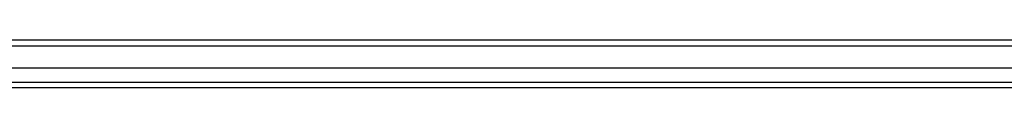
# Model space of a CAD drawing. Header units: inches. Extents: x 25 to 728, y 80 to 333.
# Tile 65 of 160: x 330.737 to 348.737, y 221.006 to 221.872. Entities that reach past the tile are written whole.
import ezdxf

# ---------------------------------------------------------------- set-up
doc = ezdxf.new("R2010")
doc.units = ezdxf.units.IN
doc.header["$MEASUREMENT"] = 0
doc.layers.add('Visible Edges(ANSI)', color=7, linetype='Continuous', lineweight=25)
doc.layers.add('Visible Tangent Edges(ANSI)', color=7, linetype='Continuous', lineweight=25)

msp = doc.modelspace()

# ---------------------------------------------------------------- linework, layer by layer
at = {"layer": 'Visible Edges(ANSI)'}
for p, q in [((384.638, 221.872), (312.836, 221.872)), ((384.028, 221.36), (313.446, 221.36)), ((383.84, 221.006), (313.634, 221.006))]:
    msp.add_line(p, q, dxfattribs=at)
at = {"layer": 'Visible Tangent Edges(ANSI)'}
for p, q in [((312.836, 221.773), (384.638, 221.773)), ((313.504, 221.105), (383.97, 221.105))]:
    msp.add_line(p, q, dxfattribs=at)

doc.saveas('drawing.dxf')
